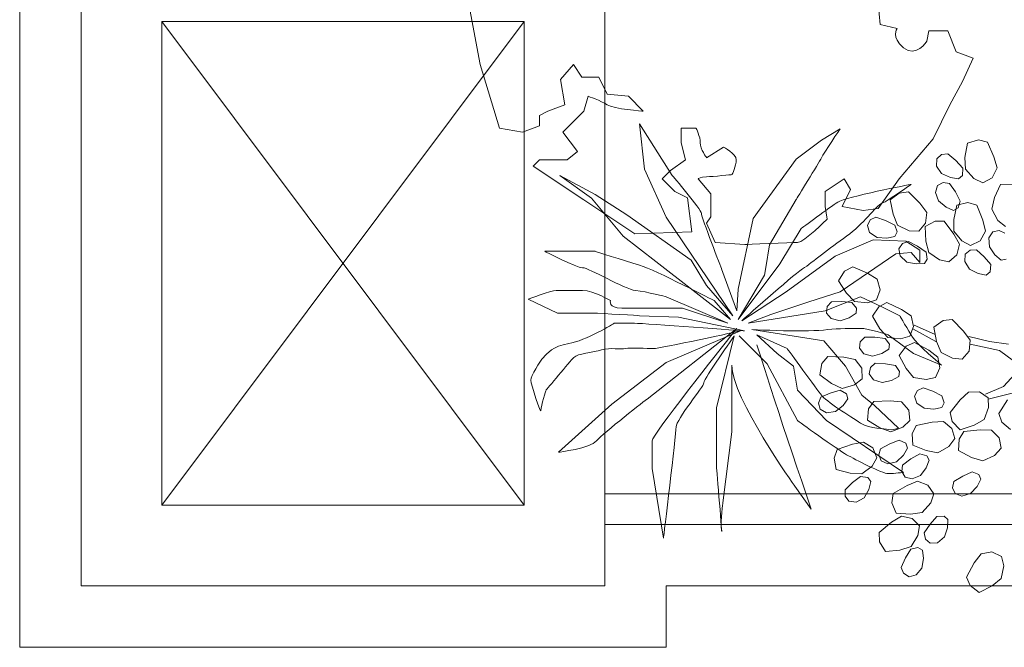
# Model space of a CAD drawing. Header units: millimetres. Extents: x 99250 to 122845, y -19292 to 18303.
# Tile 2 of 99: x 100000 to 102445, y 0 to 1559. Entities that reach past the tile are written whole.
import ezdxf

# ---------------------------------------------------------------- set-up
doc = ezdxf.new("R2010")
doc.units = ezdxf.units.MM
doc.header["$MEASUREMENT"] = 0
doc.layers.add('IRISH HOUSE_HYD AIRPORT_DRAINAGE LAYOUT 1$0$GREY SCALE', color=8, linetype='Continuous')
doc.layers.add('IRISH HOUSE_HYD AIRPORT_DRAINAGE LAYOUT 1$0$GREYSCALE', color=8, linetype='Continuous', lineweight=0)
doc.layers.add('M-MEP-ELPR-EQUIP', color=6, linetype='Continuous', lineweight=20)

# ---------------------------------------------------------------- blocks, each defined once
blk = doc.blocks.new('IRISH HOUSE_HYD AIRPORT_DRAINAGE LAYOUT 1$0$FLOOR PLAN')
at = {"layer": 'IRISH HOUSE_HYD AIRPORT_DRAINAGE LAYOUT 1$0$GREYSCALE', "color": 8, "lineweight": 0, "ltscale": 0.2}
for p, q in [((0, 1907.4), (0, 0)), ((1605.5, 0), (1605.5, 152.4)), ((1605.5, 152.4), (11785.4, 152.4)), ((0, 0), (1605.5, 0))]:
    blk.add_line(p, q, dxfattribs=at)
at = {"layer": 'IRISH HOUSE_HYD AIRPORT_DRAINAGE LAYOUT 1$0$GREYSCALE', "color": 8, "lineweight": 0, "ltscale": 0.25}
for p, q in [((152.4, 152.4), (152.4, 1755)), ((152.4, 152.4), (152.4, 1755)), ((152.4, 152.4), (152.4, 1755)), ((152.4, 1755), (152.4, 152.4)), ((1453.1, 1755), (1453.1, 152.4)), ((1453.1, 1755), (1453.1, 152.4)), ((1453.1, 1755), (1453.1, 152.4)), ((352.8, 352.8), (1252.6, 1554.6)), ((352.8, 1554.6), (1252.6, 352.8)), ((352.8, 352.8), (352.8, 1554.6)), ((352.8, 1554.6), (1252.6, 1554.6)), ((352.8, 352.8), (1252.6, 1554.6)), ((352.8, 1554.6), (1252.6, 352.8)), ((352.8, 352.8), (352.8, 1554.6)), ((352.8, 1554.6), (1252.6, 1554.6)), ((352.8, 352.8), (1252.6, 1554.6)), ((352.8, 1554.6), (1252.6, 352.8)), ((352.8, 352.8), (352.8, 1554.6)), ((352.8, 1554.6), (1252.6, 1554.6)), ((1252.6, 1554.6), (1252.6, 352.8)), ((1252.6, 1554.6), (1252.6, 352.8)), ((1252.6, 1554.6), (1252.6, 352.8)), ((1453.1, 381), (1453.1, 304.8)), ((4069.5, 381), (1453.1, 381)), ((1453.1, 381), (4069.5, 381)), ((1252.6, 352.8), (352.8, 352.8)), ((1252.6, 352.8), (352.8, 352.8)), ((1252.6, 352.8), (352.8, 352.8)), ((1453.1, 304.8), (1453.1, 304.8)), ((1453.1, 304.8), (4032.6, 304.8)), ((4032.6, 304.8), (1453.1, 304.8)), ((1453.1, 304.8), (4069.5, 304.8)), ((1453.1, 304.8), (4069.5, 304.8)), ((1453.1, 152.4), (1453.1, 304.8)), ((1453.1, 304.8), (11785.4, 304.8)), ((1453.1, 152.4), (152.4, 152.4)), ((1453.1, 152.4), (152.4, 152.4)), ((1453.1, 152.4), (152.4, 152.4)), ((152.4, 152.4), (1453.1, 152.4))]:
    blk.add_line(p, q, dxfattribs=at)
at = {"layer": 'IRISH HOUSE_HYD AIRPORT_DRAINAGE LAYOUT 1$0$GREYSCALE', "color": 8, "lineweight": 0}
for p, q in [((2347.8, 1216.6), (2354, 1252.2)), ((2354, 1252.2), (2381.3, 1260)), ((2381.3, 1260), (2403.5, 1254.4)), ((2403.5, 1254.4), (2419.8, 1217.7)), ((2278, 1213.1), (2289.7, 1223.8)), ((2289.7, 1223.8), (2305.5, 1225.3)), ((2305.5, 1225.3), (2325, 1208.7)), ((2277.2, 1195.2), (2278, 1213.1)), ((2325, 1208.7), (2342.1, 1189.9)), ((2348.7, 1187.3), (2347.8, 1216.6)), ((2419.8, 1217.7), (2427.5, 1190.4)), ((2289.8, 1176.6), (2277.2, 1195.2)), ((2311.8, 1166.6), (2289.8, 1176.6)), ((2342.1, 1189.9), (2341.3, 1172)), ((2370.1, 1163.9), (2348.7, 1187.3)), ((2427.5, 1190.4), (2415.2, 1166.3)), ((2279.9, 1146.9), (2293.9, 1154.3)), ((2293.9, 1154.3), (2309.6, 1151.8)), ((2309.6, 1151.8), (2324.2, 1130.8)), ((2331.9, 1163.4), (2311.8, 1166.6)), ((2341.3, 1172), (2331.9, 1163.4)), ((2392.1, 1153.9), (2370.1, 1163.9)), ((2415.2, 1166.3), (2392.1, 1153.9)), ((2421.3, 1116.8), (2436.2, 1149.7)), ((2436.2, 1149.7), (2464.6, 1150.3)), ((2162, 1111.2), (2184.6, 1128.2)), ((2184.6, 1128.2), (2207.4, 1131.1)), ((2207.4, 1131.1), (2235.8, 1102.8)), ((2274.6, 1129.8), (2279.9, 1146.9)), ((2282.1, 1108.6), (2274.6, 1129.8)), ((2324.2, 1130.8), (2336, 1108.3)), ((2169.1, 1075.7), (2162, 1111.2)), ((2235.8, 1102.8), (2252.9, 1080.1)), ((2300.8, 1093.4), (2282.1, 1108.6)), ((2327.7, 1098), (2355.3, 1104.6)), ((2336, 1108.3), (2330.7, 1091.1)), ((2355.3, 1104.6), (2377.3, 1098.2)), ((2414.8, 1088.2), (2421.3, 1116.8)), ((2252.9, 1080.1), (2250.1, 1053.1)), ((2319.4, 1085.2), (2300.8, 1093.4)), ((2330.7, 1091.1), (2319.4, 1085.2)), ((2320.1, 1062.6), (2327.7, 1098)), ((2377.3, 1098.2), (2392.1, 1060.8)), ((2429.5, 1060.1), (2414.8, 1088.2)), ((2105.3, 1047.2), (2112.4, 1061.4)), ((2112.4, 1061.4), (2126.5, 1068.6)), ((2126.5, 1068.6), (2150.7, 1060.1)), ((2150.7, 1060.1), (2173.4, 1048.8)), ((2180.5, 1048.8), (2169.1, 1075.7)), ((2250.1, 1053.1), (2233.1, 1033.2)), ((2248.6, 1044.9), (2273.5, 1058.6)), ((2273.5, 1058.6), (2296.3, 1058.2)), ((2296.3, 1058.2), (2320.5, 1026.1)), ((2319.9, 1033.4), (2320.1, 1062.6)), ((2392.1, 1060.8), (2398.7, 1033.2)), ((2448.3, 1044.9), (2429.5, 1060.1)), ((2111, 1030.2), (2105.3, 1047.2)), ((2129.5, 1017.5), (2111, 1030.2)), ((2173.4, 1048.8), (2179.1, 1031.7)), ((2179.1, 1031.7), (2173.5, 1020.4)), ((2209, 1034.6), (2180.5, 1048.8)), ((2233.1, 1033.2), (2209, 1034.6)), ((2250.7, 1008.8), (2248.6, 1044.9)), ((2340.3, 1009.1), (2319.9, 1033.4)), ((2398.7, 1033.2), (2385.4, 1009.6)), ((2407.3, 1016.9), (2417.2, 1031.9)), ((2417.2, 1031.9), (2432.8, 1035)), ((2432.8, 1035), (2447.1, 1028.2)), ((2153.6, 1016.1), (2129.5, 1017.5)), ((2173.5, 1020.4), (2153.6, 1016.1)), ((2183.4, 989.7), (2192.4, 1002.7)), ((2192.4, 1002.7), (2207.5, 1007.8)), ((2207.5, 1007.8), (2230.2, 995.9)), ((2258.1, 980.5), (2250.7, 1008.8)), ((2320.5, 1026.1), (2334.2, 1001.3)), ((2361.8, 998.1), (2340.3, 1009.1)), ((2385.4, 1009.6), (2361.8, 998.1)), ((2408.6, 994.5), (2407.3, 1016.9)), ((2186.7, 972), (2183.4, 989.7)), ((2230.2, 995.9), (2251.1, 981.5)), ((2251.1, 981.5), (2254.3, 963.9)), ((2284.3, 962.5), (2258.1, 980.5)), ((2334.2, 1001.3), (2327.6, 975)), ((2348.6, 976.3), (2360.8, 986.5)), ((2360.8, 986.5), (2376.6, 987.3)), ((2376.6, 987.3), (2395.4, 969.9)), ((2422.3, 974.6), (2408.6, 994.5)), ((2203.2, 956.8), (2186.7, 972)), ((2226.9, 952), (2203.2, 956.8)), ((2254.3, 963.9), (2247.1, 953.4)), ((2308, 957.7), (2284.3, 962.5)), ((2327.6, 975), (2308, 957.7)), ((2347.1, 958.4), (2348.6, 976.3)), ((2358.9, 939.3), (2347.1, 958.4)), ((2395.4, 969.9), (2411.7, 950.5)), ((2437.9, 961.5), (2422.3, 974.6)), ((2450.3, 964.1), (2437.9, 961.5)), ((2033.9, 910.3), (2048.9, 934.4)), ((2048.9, 934.4), (2069, 945.3)), ((2069, 945.3), (2105.8, 929.1)), ((2247.1, 953.4), (2226.9, 952)), ((2380.5, 928.4), (2358.9, 939.3)), ((2410.1, 932.6), (2400.4, 924.4)), ((2411.7, 950.5), (2410.1, 932.6)), ((2053.4, 879.8), (2033.9, 910.3)), ((2105.8, 929.1), (2129.9, 914.1)), ((2129.9, 914.1), (2137, 888)), ((2400.4, 924.4), (2380.5, 928.4)), ((2137, 888), (2128.4, 863.3)), ((2005.6, 846), (2016.3, 857.8)), ((2016.3, 857.8), (2041.8, 858.6)), ((2041.8, 858.6), (2067.1, 856.2)), ((2073.7, 858.8), (2053.4, 879.8)), ((2067.1, 856.2), (2078.6, 842.4)), ((2105.4, 855.9), (2073.7, 858.8)), ((2128.4, 863.3), (2105.4, 855.9)), ((2133.5, 845.8), (2153.9, 856.1)), ((2153.9, 856.1), (2190.2, 838.9)), ((2004.1, 830.2), (2005.6, 846)), ((2078.6, 842.4), (2077.4, 829.8)), ((2117.8, 822.1), (2133.5, 845.8)), ((2190.2, 838.9), (2213.9, 823.2)), ((2015.6, 816.4), (2004.1, 830.2)), ((2037.5, 811.2), (2015.6, 816.4)), ((2060.5, 818.6), (2037.5, 811.2)), ((2077.4, 829.8), (2060.5, 818.6)), ((2136.4, 791.1), (2117.8, 822.1)), ((2213.9, 823.2), (2220.3, 796.9)), ((2270.4, 794.8), (2293.3, 811.6)), ((2293.3, 811.6), (2316.1, 814.2)), ((2316.1, 814.2), (2344.2, 785.5)), ((2156.2, 769.5), (2136.4, 791.1)), ((2220.3, 796.9), (2210.9, 772.4)), ((2275.1, 759.1), (2218, 790.8)), ((2272, 778.1), (2221.2, 800.4)), ((2277.2, 759.2), (2270.4, 794.8)), ((2344.2, 785.5), (2361, 762.6)), ((2085.8, 742.9), (2087.7, 758.6)), ((2087.7, 758.6), (2098.7, 770.1)), ((2098.7, 770.1), (2124.3, 770.2)), ((2124.3, 770.2), (2149.5, 767.1)), ((2149.5, 767.1), (2160.6, 753)), ((2187.7, 765.7), (2156.2, 769.5)), ((2210.9, 772.4), (2187.7, 765.7)), ((2288.3, 732.1), (2277.2, 759.2)), ((2357.6, 771.8), (2408.4, 759.1)), ((2361, 762.6), (2357.9, 735.7)), ((2408.4, 759.1), (2456, 752.7)), ((2096.9, 728.7), (2085.8, 742.9)), ((2159, 740.4), (2141.7, 729.7)), ((2160.6, 753), (2159, 740.4)), ((2184.5, 724.8), (2201.4, 747.5)), ((2201.4, 747.5), (2222.4, 756.7)), ((2222.4, 756.7), (2257.7, 737.6)), ((2257.7, 737.6), (2280.5, 720.7)), ((2357.9, 735.7), (2340.6, 716)), ((2433.8, 736.9), (2360.8, 752.7)), ((2468.7, 711.5), (2433.8, 736.9)), ((1992.3, 704.6), (2007.1, 722)), ((2007.1, 722), (2047.3, 720.2)), ((2047.3, 720.2), (2075.2, 715)), ((2075.2, 715), (2091.3, 693.2)), ((2118.5, 722.9), (2096.9, 728.7)), ((2141.7, 729.7), (2118.5, 722.9)), ((2201.4, 692.8), (2184.5, 724.8)), ((2280.5, 720.7), (2285.5, 694.1)), ((2316.5, 717.7), (2288.3, 732.1)), ((2340.6, 716), (2316.5, 717.7)), ((1987, 676.7), (1992.3, 704.6)), ((2091.3, 693.2), (2092.1, 667)), ((2110.2, 679.1), (2112.9, 694.7)), ((2112.9, 694.7), (2124.5, 705.6)), ((2124.5, 705.6), (2150.1, 704.3)), ((2150.1, 704.3), (2175.1, 699.9)), ((2175.1, 699.9), (2185.4, 685.2)), ((2185.4, 685.2), (2183.2, 672.7)), ((2220, 670.2), (2201.4, 692.8)), ((2285.5, 694.1), (2274.8, 670.2)), ((2443.3, 648), (2481.4, 689.2)), ((2016.2, 655.3), (1987, 676.7)), ((2092.1, 667), (2073.3, 651.8)), ((2120.5, 664.4), (2110.2, 679.1)), ((2141.8, 657.4), (2120.5, 664.4)), ((2165.4, 663), (2141.8, 657.4)), ((2183.2, 672.7), (2165.4, 663)), ((2251.3, 664.7), (2220, 670.2)), ((2274.8, 670.2), (2251.3, 664.7)), ((2013.1, 631.4), (2037.6, 638.3)), ((2042.8, 643.1), (2016.2, 655.3)), ((2037.6, 638.3), (2053.2, 629.6)), ((2073.3, 651.8), (2042.8, 643.1)), ((2222.5, 623.6), (2229.8, 637.7)), ((2229.8, 637.7), (2244, 644.6)), ((2244, 644.6), (2268.1, 635.9)), ((2268.1, 635.9), (2290.7, 624.3)), ((2398.9, 628.9), (2443.3, 648)), ((1983.9, 606.5), (1989.6, 621.4)), ((1989.6, 621.4), (2013.1, 631.4)), ((2056.7, 617.4), (2044.9, 600.8)), ((2053.2, 629.6), (2056.7, 617.4)), ((2121.7, 610.8), (2161.8, 612.5)), ((2161.8, 612.5), (2190.1, 609.6)), ((2228, 606.5), (2222.5, 623.6)), ((2290.7, 624.3), (2296.2, 607.2)), ((2310.9, 583), (2335.9, 614.5)), ((2335.9, 614.5), (2356.5, 634)), ((2356.5, 634), (2383.6, 634.3)), ((2383.6, 634.3), (2405.3, 619.6)), ((2481.4, 635.3), (2405.2, 616.2)), ((2405.3, 619.6), (2406.6, 595.5)), ((2431.6, 580.7), (2453.3, 614.5)), ((1988.2, 591.3), (1983.9, 606.5)), ((2003.9, 582.5), (1988.2, 591.3)), ((2044.9, 600.8), (2026.2, 585.6)), ((2105.5, 564), (2108.4, 592.2)), ((2108.4, 592.2), (2121.7, 610.8)), ((2190.1, 609.6), (2208, 589.3)), ((2208, 589.3), (2211.1, 563.3)), ((2246.4, 593.5), (2228, 606.5)), ((2270.5, 591.8), (2246.4, 593.5)), ((2290.4, 595.9), (2270.5, 591.8)), ((2296.2, 607.2), (2290.4, 595.9)), ((2406.6, 595.5), (2395.8, 565.6)), ((2026.2, 585.6), (2003.9, 582.5)), ((2136.4, 545.2), (2105.5, 564)), ((2211.1, 563.3), (2193.7, 546.5)), ((2316.3, 560.8), (2310.9, 583)), ((2395.8, 565.6), (2370.3, 551.3)), ((2439.2, 559.1), (2431.6, 580.7)), ((2164, 535.2), (2136.4, 545.2)), ((2193.7, 546.5), (2164, 535.2)), ((2216.6, 530.5), (2226.7, 551)), ((2226.7, 551), (2266, 559.1)), ((2266, 559.1), (2294.4, 560.8)), ((2294.4, 560.8), (2315.3, 543.5)), ((2315.3, 543.5), (2322.5, 518.4)), ((2335.8, 540.1), (2316.3, 560.8)), ((2370.3, 551.3), (2335.8, 540.1)), ((2345.2, 536.3), (2385.2, 540.4)), ((2385.2, 540.4), (2413.5, 539.3)), ((2413.5, 539.3), (2432.7, 520)), ((2460.7, 540.6), (2439.2, 559.1)), ((2160.8, 505.1), (2184.5, 514.1)), ((2184.5, 514.1), (2200.9, 506.8)), ((2218.2, 502.1), (2216.6, 530.5)), ((2322.5, 518.4), (2308, 499)), ((2331.9, 488.5), (2333.1, 516.9)), ((2333.1, 516.9), (2345.2, 536.3)), ((2432.7, 520), (2437.3, 494.3)), ((2022.5, 469.9), (2030.1, 491.5)), ((2030.1, 491.5), (2068.2, 504.3)), ((2068.2, 504.3), (2096.1, 509.5)), ((2096.1, 509.5), (2119, 495)), ((2119, 495), (2129.2, 470.9)), ((2133.8, 477.9), (2138.2, 493.2)), ((2138.2, 493.2), (2160.8, 505.1)), ((2205.4, 494.9), (2195.1, 477.4)), ((2200.9, 506.8), (2205.4, 494.9)), ((2251.8, 488.5), (2218.2, 502.1)), ((2308, 499), (2280.5, 483.2)), ((2437.3, 494.3), (2421, 476.5)), ((2027.7, 442), (2022.5, 469.9)), ((2129.2, 470.9), (2117.2, 449.9)), ((2139.4, 463.1), (2133.8, 477.9)), ((2195.1, 477.4), (2177.7, 460.6)), ((2193, 452.3), (2213.4, 467.7)), ((2213.4, 467.7), (2235.4, 480.4)), ((2235.4, 480.4), (2252.7, 475.8)), ((2259.1, 464.8), (2251.7, 445.8)), ((2280.5, 483.2), (2251.8, 488.5)), ((2252.7, 475.8), (2259.1, 464.8)), ((2363.9, 471.6), (2331.9, 488.5)), ((2392, 463.4), (2363.9, 471.6)), ((2421, 476.5), (2392, 463.4)), ((2062.7, 432.6), (2027.7, 442)), ((2117.2, 449.9), (2091.9, 430.8)), ((2155.8, 455.7), (2139.4, 463.1)), ((2177.7, 460.6), (2155.8, 455.7)), ((2191.1, 436.5), (2193, 452.3)), ((2251.7, 445.8), (2237.2, 426.5)), ((2091.9, 430.8), (2062.7, 432.6)), ((2068.4, 409.1), (2088.7, 424.4)), ((2088.7, 424.4), (2106.5, 421.9)), ((2106.5, 421.9), (2114.1, 411.8)), ((2199, 422.8), (2191.1, 436.5)), ((2216.3, 418.1), (2199, 422.8)), ((2237.2, 426.5), (2216.3, 418.1)), ((2320.3, 411.9), (2342.2, 425.2)), ((2342.2, 425.2), (2365.3, 435.7)), ((2365.3, 435.7), (2382.1, 429.3)), ((2387.4, 417.8), (2378.1, 399.7)), ((2382.1, 429.3), (2387.4, 417.8)), ((2050.1, 391.3), (2068.4, 409.1)), ((2109.1, 392.1), (2097.1, 371.1)), ((2114.1, 411.8), (2109.1, 392.1)), ((2169.1, 381.9), (2203.9, 402)), ((2203.9, 402), (2230.2, 412.6)), ((2230.2, 412.6), (2255.5, 402.9)), ((2255.5, 402.9), (2270.3, 381.3)), ((2316.9, 396.4), (2320.3, 411.9)), ((2323.4, 382), (2316.9, 396.4)), ((2378.1, 399.7), (2361.8, 381.9)), ((2050.1, 375.4), (2050.1, 391.3)), ((2059.7, 362.7), (2050.1, 375.4)), ((2097.1, 371.1), (2077.5, 360.3)), ((2166, 359.2), (2169.1, 381.9)), ((2270.3, 381.3), (2262.7, 358.4)), ((2340.2, 375.6), (2323.4, 382)), ((2361.8, 381.9), (2340.2, 375.6)), ((2077.5, 360.3), (2059.7, 362.7)), ((2176.5, 332.9), (2166, 359.2)), ((2262.7, 358.4), (2241.6, 334.6)), ((2165.6, 310.5), (2189.8, 325.4)), ((2212.7, 330.6), (2176.5, 332.9)), ((2189.8, 325.4), (2216.4, 320.2)), ((2241.6, 334.6), (2212.7, 330.6)), ((2216.4, 320.2), (2234.6, 301.4)), ((2261, 305.6), (2277.9, 324.6)), ((2277.9, 324.6), (2295.8, 325.7)), ((2295.8, 325.7), (2305.3, 317.3)), ((2134.8, 284.8), (2165.6, 310.5)), ((2234.6, 301.4), (2231, 277.5)), ((2246.6, 284.5), (2261, 305.6)), ((2304.3, 297), (2296.7, 274)), ((2305.3, 317.3), (2304.3, 297)), ((2135.6, 261.9), (2134.8, 284.8)), ((2231, 277.5), (2214.3, 250.5)), ((2249.8, 268.9), (2246.6, 284.5)), ((2296.7, 274), (2279.6, 259.5)), ((2150.4, 237.8), (2135.6, 261.9)), ((2214.3, 250.5), (2186.4, 241.6)), ((2213.7, 243.4), (2231.1, 247.6)), ((2231.1, 247.6), (2241.9, 240.9)), ((2261.6, 258.4), (2249.8, 268.9)), ((2279.6, 259.5), (2261.6, 258.4)), ((2186.4, 241.6), (2150.4, 237.8)), ((2189.6, 198.6), (2200.3, 221.8)), ((2200.3, 221.8), (2213.7, 243.4)), ((2244.4, 220.7), (2240.8, 196.8)), ((2241.9, 240.9), (2244.4, 220.7)), ((2371, 209.5), (2388.1, 232.1)), ((2388.1, 232.1), (2414.8, 236.8)), ((2414.8, 236.8), (2438.6, 225.9)), ((2438.6, 225.9), (2443.9, 202.3)), ((2195.4, 183.8), (2189.6, 198.6)), ((2240.8, 196.8), (2226.4, 179.6)), ((2351.5, 174.4), (2371, 209.5)), ((2443.9, 202.3), (2438, 171.1)), ((2208.9, 175.4), (2195.4, 183.8)), ((2226.4, 179.6), (2208.9, 175.4)), ((2360.5, 153.3), (2351.5, 174.4)), ((2383.1, 136.2), (2360.5, 153.3)), ((2415.2, 152.8), (2383.1, 136.2)), ((2438, 171.1), (2415.2, 152.8))]:
    blk.add_line(p, q, dxfattribs=at)
for points in [[(2131.8, 1599.6), (2131.8, 1599.6), (2137.1, 1547.1), (2137.1, 1547.1)], [(1144, 1447.2), (1144, 1447.2), (1117.7, 1583.8), (1117.7, 1583.8)], [(2137.1, 1547.1), (2137.1, 1547.1), (2179.1, 1536.5), (2179.1, 1536.5)], [(2179.1, 1536.5), (2179.1, 1536.5), (2163.3, 1515.4), (2194.8, 1489.2)], [(2252.7, 1505), (2252.7, 1505), (2258, 1531.3), (2258, 1531.3)], [(2258, 1531.3), (2258, 1531.3), (2305.2, 1531.3), (2305.2, 1531.3)], [(2305.2, 1531.3), (2305.2, 1531.3), (2326.2, 1478.7), (2326.2, 1478.7)], [(2194.8, 1489.2), (2226.4, 1462.9), (2252.7, 1505), (2252.7, 1505)], [(2326.2, 1478.7), (2326.2, 1478.7), (2368.3, 1462.9), (2368.3, 1462.9)], [(1191.3, 1289.6), (1191.3, 1289.6), (1144, 1447.2), (1144, 1447.2)], [(1375.2, 1447.2), (1375.2, 1447.2), (1343.6, 1410.4), (1343.6, 1410.4)], [(1396.2, 1415.7), (1396.2, 1415.7), (1375.2, 1447.2), (1375.2, 1447.2)], [(2368.3, 1462.9), (2368.3, 1462.9), (2341.9, 1405.1), (2341.9, 1405.1)], [(1343.6, 1410.4), (1343.6, 1410.4), (1354.1, 1347.3), (1354.1, 1347.3)], [(1438.2, 1415.7), (1438.2, 1415.7), (1396.2, 1415.7), (1396.2, 1415.7)], [(1459.2, 1373.6), (1459.2, 1373.6), (1438.2, 1415.7), (1438.2, 1415.7)], [(2341.9, 1405.1), (2341.9, 1405.1), (2310.4, 1347.3), (2310.4, 1347.3)], [(1511.8, 1368.4), (1511.8, 1368.4), (1459.2, 1373.6), (1459.2, 1373.6)], [(1354.1, 1347.3), (1354.1, 1347.3), (1312.1, 1331.6), (1312.1, 1331.6)], [(1401.5, 1331.6), (1401.5, 1331.6), (1412, 1368.4), (1412, 1368.4)], [(1548.6, 1331.6), (1548.6, 1331.6), (1511.8, 1368.4), (1511.8, 1368.4)], [(2310.4, 1347.3), (2310.4, 1347.3), (2268.4, 1263.2), (2268.4, 1263.2)], [(1312.1, 1331.6), (1312.1, 1331.6), (1291, 1321.1), (1291, 1321.1)], [(1291, 1321.1), (1291, 1321.1), (1291, 1294.8), (1291, 1294.8)], [(1348.9, 1279), (1348.9, 1279), (1401.5, 1331.6), (1401.5, 1331.6)], [(1551.9, 1187.4), (1551.9, 1187.4), (1539.4, 1300.4), (1539.4, 1300.4)], [(1539.4, 1300.4), (1539.4, 1300.4), (1620.9, 1171.8), (1620.9, 1171.8)], [(1249, 1279), (1249, 1279), (1191.3, 1289.6), (1191.3, 1289.6)], [(1291, 1294.8), (1291, 1294.8), (1249, 1279), (1249, 1279)], [(1385.6, 1231.7), (1385.6, 1231.7), (1348.9, 1279), (1348.9, 1279)], [(1680, 1289.6), (1680, 1289.6), (1643.1, 1289.6), (1643.1, 1289.6)], [(1643.1, 1289.6), (1643.1, 1289.6), (1643.1, 1252.8), (1643.1, 1252.8)], [(1991.2, 1259.6), (1991.2, 1259.6), (2038.2, 1287.9), (2038.2, 1287.9)], [(2038.2, 1287.9), (2038.2, 1287.9), (1997.4, 1228.2), (1991.2, 1215.7)], [(1643.1, 1252.8), (1643.1, 1252.8), (1653.6, 1210.7), (1653.6, 1210.7)], [(1928.4, 1212.5), (1928.4, 1212.5), (1991.2, 1259.6), (1991.2, 1259.6)], [(2268.4, 1263.2), (2268.4, 1263.2), (2184.4, 1163.5), (2184.4, 1163.5)], [(1359.4, 1210.7), (1359.4, 1210.7), (1385.6, 1231.7), (1385.6, 1231.7)], [(1748.3, 1242.2), (1748.3, 1242.2), (1706.2, 1216), (1706.2, 1216)], [(1275.4, 1195), (1275.4, 1195), (1291, 1210.7), (1291, 1210.7)], [(1291, 1210.7), (1291, 1210.7), (1359.4, 1210.7), (1359.4, 1210.7)], [(1653.6, 1210.7), (1653.6, 1210.7), (1616.8, 1184.4), (1616.8, 1184.4)], [(1821.7, 1065), (1821.7, 1065), (1928.4, 1212.5), (1928.4, 1212.5)], [(1991.2, 1215.7), (1984.9, 1203.1), (1928.4, 1112.1), (1928.4, 1112.1)], [(1401.5, 1110.9), (1401.5, 1110.9), (1275.4, 1195), (1275.4, 1195)], [(1605.3, 1068.3), (1605.3, 1068.3), (1551.9, 1187.4), (1551.9, 1187.4)], [(1616.8, 1184.4), (1616.8, 1184.4), (1595.8, 1163.5), (1595.8, 1163.5)], [(1420.2, 1115.3), (1420.2, 1115.3), (1341.7, 1171.8), (1341.7, 1171.8)], [(1341.7, 1171.8), (1341.7, 1171.8), (1429.5, 1124.7), (1429.5, 1124.7)], [(1595.8, 1163.5), (1595.8, 1163.5), (1627.4, 1131.9), (1627.4, 1131.9)], [(1716.7, 1126.6), (1716.7, 1126.6), (1685.1, 1163.5), (1685.1, 1163.5)], [(2047.7, 1163.5), (2047.7, 1163.5), (2000.4, 1131.9), (2000.4, 1131.9)], [(2031.9, 1105.8), (2050.7, 1118.3), (2213.9, 1149.7), (2213.9, 1149.7)], [(2063.4, 1137.1), (2063.4, 1137.1), (2047.7, 1163.5), (2047.7, 1163.5)], [(2184.4, 1163.5), (2184.4, 1163.5), (2131.8, 1089.9), (2131.8, 1089.9)], [(2213.9, 1149.7), (2213.9, 1149.7), (2157.4, 1109), (2141.7, 1102.7)], [(1627.4, 1131.9), (1627.4, 1131.9), (1659, 1116.2), (1659, 1116.2)], [(1716.7, 1068.9), (1716.7, 1068.9), (1716.7, 1126.6), (1716.7, 1126.6)], [(2000.4, 1131.9), (2000.4, 1131.9), (2000.4, 1095.1), (2000.4, 1095.1)], [(2042.5, 1095.1), (2042.5, 1095.1), (2063.4, 1137.1), (2063.4, 1137.1)], [(1527.6, 1026.9), (1527.6, 1026.9), (1401.5, 1110.9), (1401.5, 1110.9)], [(1498.5, 1021.2), (1498.5, 1021.2), (1420.2, 1115.3), (1420.2, 1115.3)], [(1429.5, 1124.7), (1429.5, 1124.7), (1508, 1074.4), (1508, 1074.4)], [(1659, 1116.2), (1659, 1116.2), (1669.4, 1032.1), (1669.4, 1032.1)], [(1928.4, 1112.1), (1928.4, 1112.1), (1862.5, 999.2), (1862.5, 999.2)], [(1941, 1040), (1941, 1040), (2013.1, 1093.3), (2031.9, 1105.8)], [(2141.7, 1102.7), (2126, 1096.4), (2094.6, 1049.5), (2053.9, 1021.2)], [(2000.4, 1095.1), (2000.4, 1095.1), (2005.7, 1063.7), (2005.7, 1063.7)], [(2094.9, 1084.6), (2094.9, 1084.6), (2042.5, 1095.1), (2042.5, 1095.1)], [(2131.8, 1089.9), (2131.8, 1089.9), (2094.9, 1084.6), (2094.9, 1084.6)], [(1508, 1074.4), (1508, 1074.4), (1668, 961.5), (1668, 961.5)], [(1771.5, 823.5), (1771.5, 823.5), (1605.3, 1068.3), (1605.3, 1068.3)], [(1706.2, 1053.1), (1706.2, 1053.1), (1716.7, 1068.9), (1716.7, 1068.9)], [(1727.2, 1005.7), (1727.2, 1005.7), (1706.2, 1053.1), (1706.2, 1053.1)], [(1784.1, 889.4), (1784.1, 889.4), (1821.7, 1065), (1821.7, 1065)], [(1669.4, 1032.1), (1669.4, 1032.1), (1527.6, 1026.9), (1527.6, 1026.9)], [(1887.7, 952.1), (1887.7, 952.1), (1941, 1040), (1941, 1040)], [(1580.2, 958.4), (1580.2, 958.4), (1498.5, 1021.2), (1498.5, 1021.2)], [(1800.7, 1000.5), (1800.7, 1000.5), (1727.2, 1005.7), (1727.2, 1005.7)], [(2053.9, 1021.2), (2032.5, 1006.3), (2010.9, 989.7), (1991.3, 974.5)], [(2025.6, 971), (2025.6, 971), (2119.8, 1011.8), (2119.8, 1011.8)], [(2119.8, 1011.8), (2119.8, 1011.8), (2201.3, 1008.6), (2201.3, 1008.6)], [(2201.3, 1008.6), (2201.3, 1008.6), (2235.9, 986.7), (2235.9, 986.7)], [(1304, 983.5), (1304, 983.5), (1429.5, 983.5), (1429.5, 983.5)], [(1429.5, 983.5), (1429.5, 983.5), (1498.5, 961.5), (1539.4, 949)], [(1862.5, 999.2), (1862.5, 999.2), (1853.2, 943.5), (1853.2, 943.5)], [(2213.9, 980.4), (2213.9, 980.4), (2176.3, 977.3), (2176.3, 977.3)], [(2235.9, 955.3), (2235.9, 955.3), (2213.9, 980.4), (2213.9, 980.4)], [(2235.9, 986.7), (2235.9, 986.7), (2235.9, 955.3), (2235.9, 955.3)], [(1765.2, 814), (1765.2, 814), (1580.2, 958.4), (1580.2, 958.4)], [(1668, 961.5), (1668, 961.5), (1705.6, 898.8), (1705.6, 898.8)], [(1903.3, 883.1), (1903.3, 883.1), (2025.6, 971), (2025.6, 971)], [(1991.3, 974.5), (1973.7, 960.9), (1957.5, 948.5), (1944.2, 939.6)], [(2176.3, 977.3), (2176.3, 977.3), (2038.2, 883.1), (2038.2, 883.1)], [(1539.4, 949), (1580.2, 936.5), (1724.5, 861.1), (1724.5, 861.1)], [(1743.3, 939.6), (1743.3, 939.6), (1781, 836), (1781, 836)], [(1784.1, 814), (1784.1, 814), (1887.7, 952.1), (1887.7, 952.1)], [(1944.2, 939.6), (1915.8, 920.7), (1793.5, 810.9), (1793.5, 810.9)], [(1853.2, 943.5), (1853.2, 943.5), (1850, 923.9), (1850, 923.9)], [(1850, 923.9), (1850, 923.9), (1784.1, 814), (1784.1, 814)], [(1605.3, 870.5), (1605.3, 870.5), (1558.2, 883.1), (1529.9, 886.2)], [(1705.6, 898.8), (1705.6, 898.8), (1771.5, 823.5), (1771.5, 823.5)], [(1781, 836), (1781, 836), (1784.1, 889.4), (1784.1, 889.4)], [(1793.5, 810.9), (1793.5, 810.9), (1903.3, 883.1), (1903.3, 883.1)], [(2038.2, 883.1), (2038.2, 883.1), (1959.8, 858), (1959.8, 858)], [(1335.4, 829.7), (1335.4, 829.7), (1263.3, 864.3), (1263.3, 864.3)], [(1759, 804.6), (1759, 804.6), (1605.3, 870.5), (1605.3, 870.5)], [(1724.5, 861.1), (1724.5, 861.1), (1750.4, 831.1), (1750.4, 831.1)], [(1959.8, 858), (1959.8, 858), (1865.6, 826.6), (1865.6, 826.6)], [(2000.5, 836), (2000.5, 836), (2088.4, 870.5), (2088.4, 870.5)], [(2088.4, 870.5), (2088.4, 870.5), (2141.7, 845.5), (2141.7, 845.5)], [(1646, 842.3), (1646, 842.3), (1759, 804.6), (1759, 804.6)], [(1809.2, 804.6), (1809.2, 804.6), (2000.5, 836), (2000.5, 836)], [(2141.7, 845.5), (2141.7, 845.5), (2185.7, 823.5), (2185.7, 823.5)], [(1636.6, 820.3), (1636.6, 820.3), (1539.4, 823.5), (1539.4, 823.5)], [(1799.8, 785.8), (1799.8, 785.8), (1636.6, 820.3), (1636.6, 820.3)], [(1750.4, 831.1), (1750.4, 831.1), (1765.2, 814), (1765.2, 814)], [(1865.6, 826.6), (1865.6, 826.6), (1809.2, 804.6), (1809.2, 804.6)], [(2185.7, 823.5), (2185.7, 823.5), (2207.6, 785.8), (2217.1, 770.1)], [(1363.6, 754.4), (1404.4, 760.8), (1476.6, 804.6), (1476.6, 804.6)], [(1781, 792.1), (1781, 792.1), (1558.2, 616.4), (1558.2, 616.4)], [(1605.3, 707.3), (1605.3, 707.3), (1790.3, 785.8), (1790.3, 785.8)], [(1774.2, 783.6), (1778.6, 789), (1781, 792.1), (1781, 792.1)], [(1818.6, 789), (1818.6, 789), (1997.4, 760.8), (1997.4, 760.8)], [(1730.7, 594.4), (1730.7, 594.4), (1774.7, 773.3), (1774.7, 773.3)], [(1856.3, 704.2), (1856.3, 704.2), (1787.3, 773.3), (1787.3, 773.3)], [(1906.5, 741.9), (1906.5, 741.9), (1831.2, 776.4), (1831.2, 776.4)], [(1831.2, 776.4), (1831.2, 776.4), (1881.4, 729.4), (1881.4, 729.4)], [(1997.4, 760.8), (1997.4, 760.8), (2050.7, 697.9), (2050.7, 697.9)], [(2220.2, 729.4), (2220.2, 729.4), (2157.4, 776.4), (2157.4, 776.4)], [(2217.1, 770.1), (2226.4, 754.4), (2289.2, 701.1), (2289.2, 701.1)], [(1300.9, 720), (1310.3, 729.4), (1322.8, 748.2), (1363.6, 754.4)], [(1445.3, 738.7), (1423.3, 732.4), (1385.6, 729.4), (1376.2, 720)], [(1504.8, 741.9), (1492.3, 738.7), (1467.2, 745.1), (1445.3, 738.7)], [(1831.2, 751.3), (1831.2, 751.3), (1903.3, 522.2), (1966.1, 343.4)], [(1991.2, 625.9), (1981.8, 638.4), (1906.5, 741.9), (1906.5, 741.9)], [(1376.2, 720), (1366.8, 710.5), (1307.2, 638.4), (1307.2, 638.4)], [(1881.4, 729.4), (1881.4, 729.4), (1922.2, 697.9), (1922.2, 697.9)], [(2289.2, 701.1), (2289.2, 701.1), (2220.2, 729.4), (2220.2, 729.4)], [(1470.4, 603.9), (1470.4, 603.9), (1605.3, 707.3), (1605.3, 707.3)], [(1925.3, 399.8), (1925.3, 399.8), (1768.4, 619.5), (1768.4, 701.1)], [(1768.4, 701.1), (1768.4, 701.1), (1768.4, 534.8), (1768.4, 534.8)], [(1931.6, 563), (1931.6, 563), (1856.3, 704.2), (1856.3, 704.2)], [(1922.2, 697.9), (1922.2, 697.9), (1931.6, 638.4), (1931.6, 638.4)], [(2050.7, 697.9), (2050.7, 697.9), (2091.6, 625.9), (2091.6, 625.9)], [(1931.6, 638.4), (1931.6, 638.4), (2003.7, 563), (2003.7, 563)], [(1558.2, 616.4), (1558.2, 616.4), (1448.4, 531.7), (1432.7, 512.8)], [(2088.4, 556.8), (2063.3, 572.5), (2000.5, 613.2), (1991.2, 625.9)], [(2091.6, 625.9), (2091.6, 625.9), (2123, 600.7), (2123, 600.7)], [(1338.6, 484.6), (1338.6, 484.6), (1470.4, 603.9), (1470.4, 603.9)], [(1730.7, 446.9), (1730.7, 446.9), (1730.7, 594.4), (1730.7, 594.4)], [(2123, 600.7), (2123, 600.7), (2182.5, 544.2), (2182.5, 544.2)], [(2053.9, 478.4), (2031.9, 490.9), (1931.6, 563), (1931.6, 563)], [(2003.7, 563), (2003.7, 563), (2195.1, 434.5), (2195.1, 434.5)], [(2157.4, 541), (2148.1, 544.2), (2113.5, 541), (2088.4, 556.8)], [(2182.5, 544.2), (2182.5, 544.2), (2166.8, 538), (2157.4, 541)], [(1768.4, 534.8), (1768.4, 534.8), (1746.4, 359.1), (1746.4, 359.1)], [(1432.7, 512.8), (1417, 494), (1338.6, 484.6), (1338.6, 484.6)], [(1599, 271.2), (1599, 271.2), (1570.8, 443.8), (1570.8, 443.8)], [(1966.1, 343.4), (1966.1, 343.4), (1925.3, 399.8), (1925.3, 399.8)]]:
    blk.add_open_spline(points, degree=3, dxfattribs=at)
for points, knots in [([(1412, 1368.4), (1412, 1368.4), (1443.5, 1357.8), (1459.2, 1347.3), (1475, 1336.8), (1548.6, 1331.6), (1548.6, 1331.6)], [120, 120, 120, 120, 121, 121, 121, 122, 122, 122, 122]), ([(1706.2, 1216), (1706.2, 1216), (1690.5, 1237), (1690.5, 1252.8), (1690.5, 1268.5), (1680, 1289.6), (1680, 1289.6)], [101, 101, 101, 101, 102, 102, 102, 103, 103, 103, 103]), ([(1769.2, 1174), (1769.2, 1174), (1779.8, 1195), (1779.8, 1210.7), (1779.8, 1226.5), (1748.3, 1242.2), (1748.3, 1242.2)], [98, 98, 98, 98, 99, 99, 99, 100, 100, 100, 100]), ([(1685.1, 1163.5), (1685.1, 1163.5), (1690.5, 1168.7), (1706.2, 1168.7), (1722, 1168.7), (1769.2, 1174), (1769.2, 1174)], [96, 96, 96, 96, 97, 97, 97, 98, 98, 98, 98]), ([(1620.9, 1171.8), (1620.9, 1171.8), (1693.1, 1087), (1693.1, 1077.6), (1693.1, 1068.3), (1743.3, 939.6), (1743.3, 939.6)], [67, 67, 67, 67, 68, 68, 68, 69, 69, 69, 69]), ([(2005.7, 1063.7), (2005.7, 1063.7), (1947.9, 1005.7), (1932.1, 1005.7), (1916.4, 1005.7), (1800.7, 1000.5), (1800.7, 1000.5)], [89, 89, 89, 89, 90, 90, 90, 91, 91, 91, 91]), ([(1529.9, 886.2), (1501.7, 889.4), (1413.8, 942.7), (1398.2, 942.7), (1382.5, 942.7), (1304, 983.5), (1304, 983.5)], [47, 47, 47, 47, 48, 48, 48, 49, 49, 49, 49]), ([(1263.3, 864.3), (1263.3, 864.3), (1319.7, 886.2), (1332.3, 886.2), (1344.9, 886.2), (1369.9, 886.2), (1398.2, 886.2), (1426.4, 886.2), (1467.2, 861.1), (1467.2, 861.1)], [39, 39, 39, 39, 40, 40, 40, 41, 41, 41, 42, 42, 42, 42]), ([(1467.2, 861.1), (1467.2, 861.1), (1460.9, 842.3), (1495.5, 842.3), (1529.9, 842.3), (1646, 842.3), (1646, 842.3)], [42, 42, 42, 42, 43, 43, 43, 44, 44, 44, 44]), ([(1539.4, 823.5), (1539.4, 823.5), (1448.4, 829.7), (1423.3, 829.7), (1398.2, 829.7), (1335.4, 829.7), (1335.4, 829.7)], [36, 36, 36, 36, 37, 37, 37, 38, 38, 38, 38]), ([(1476.6, 804.6), (1476.6, 804.6), (1498.5, 804.6), (1526.8, 804.6), (1555.1, 804.6), (1799.8, 785.8), (1799.8, 785.8)], [32, 32, 32, 32, 33, 33, 33, 34, 34, 34, 34]), ([(1790.3, 785.8), (1790.3, 785.8), (1589.5, 741.9), (1573.8, 741.9), (1558.2, 741.9), (1517.4, 745), (1504.8, 741.9)], [22, 22, 22, 22, 23, 23, 23, 24, 24, 24, 24]), ([(1570.8, 443.8), (1570.8, 443.8), (1570.8, 497.1), (1570.8, 512.8), (1570.8, 526.8), (1738.2, 738.2), (1774.2, 783.6)], [13, 13, 13, 13, 14, 14, 14, 15, 15, 15, 15]), ([(2157.4, 776.4), (2157.4, 776.4), (2107.2, 792.1), (2088.4, 792.1), (2069.6, 792.1), (2031.9, 792.1), (2006.8, 789), (1981.8, 785.8), (1934.7, 785.8), (1919, 785.8), (1903.3, 785.8), (1818.6, 789), (1818.6, 789)], [110, 110, 110, 110, 111, 111, 111, 112, 112, 112, 113, 113, 113, 114, 114, 114, 114]), ([(1774.7, 773.3), (1774.7, 773.3), (1699.4, 666.6), (1699.4, 657.2), (1699.4, 647.9), (1630.4, 566.2), (1630.4, 547.3), (1630.4, 528.5), (1599, 271.2), (1599, 271.2)], [9, 9, 9, 9, 10, 10, 10, 11, 11, 11, 12, 12, 12, 12]), ([(1307.2, 638.4), (1307.2, 638.4), (1294.6, 600.7), (1294.6, 588.2), (1294.6, 575.7), (1269.5, 654.2), (1269.5, 663.5), (1269.5, 672.9), (1291.5, 710.5), (1300.9, 720)], [27, 27, 27, 27, 28, 28, 28, 29, 29, 29, 30, 30, 30, 30]), ([(2195.1, 434.5), (2195.1, 434.5), (2173.2, 431.3), (2157.4, 431.3), (2141.7, 431.3), (2075.8, 465.8), (2053.9, 478.4)], [129, 129, 129, 129, 130, 130, 130, 131, 131, 131, 131]), ([(1746.4, 359.1), (1746.4, 359.1), (1740.1, 318.3), (1743.3, 290.1), (1746.4, 261.9), (1730.7, 446.9), (1730.7, 446.9)], [5, 5, 5, 5, 6, 6, 6, 7, 7, 7, 7])]:
    blk.add_open_spline(points, degree=3, knots=knots, dxfattribs=at)
blk = doc.blocks.new('IRISH HOUSE_HYD AIRPORT_DRAINAGE LAYOUT 1')
at = {"layer": 'IRISH HOUSE_HYD AIRPORT_DRAINAGE LAYOUT 1$0$GREY SCALE'}
blk.add_blockref('IRISH HOUSE_HYD AIRPORT_DRAINAGE LAYOUT 1$0$FLOOR PLAN', (0, 0), dxfattribs=at)

msp = doc.modelspace()

# ---------------------------------------------------------------- block references
at = {"layer": 'M-MEP-ELPR-EQUIP'}
msp.add_blockref('IRISH HOUSE_HYD AIRPORT_DRAINAGE LAYOUT 1', (100000, 0), dxfattribs=at)

doc.saveas('drawing.dxf')
